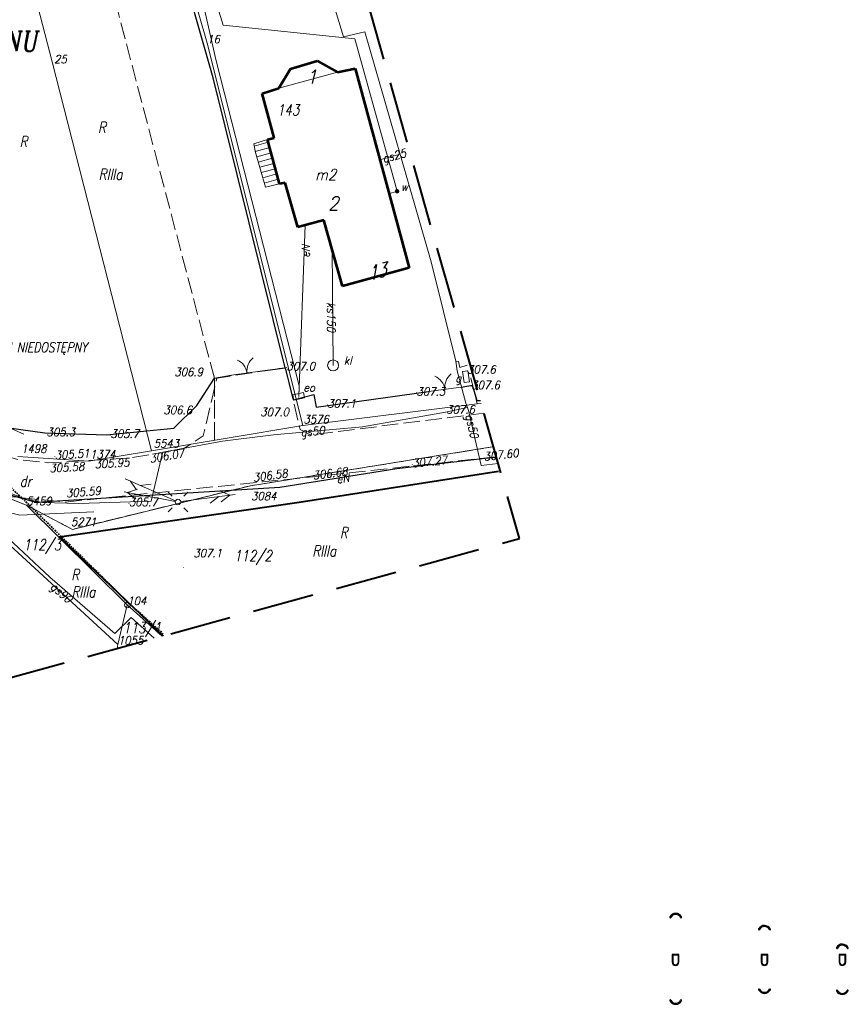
# Model space of a CAD drawing. Extents: x 779 to 3668, y -1329 to 9570.
# Tile 101 of 106: x 2473 to 2549, y -336 to -246. Entities that reach past the tile are written whole.
import ezdxf

# ---------------------------------------------------------------- set-up
doc = ezdxf.new("R2010")
doc.units = 0
for name, pattern in [('0.5_0.5', [1, 0.5, -0.5]), ('1.5_0.5', [2, 1.5, -0.5]), ('CIĄGłA', [0]), ('DGN Style 3', [7.83309, 5.595065, -2.238026]), ('DGN Style 4', [0.3202, 0.16, -0.08, 0.0002, -0.08])]:
    doc.linetypes.add(name, pattern=pattern)
for name, color, linetype, lineweight in [('202-punkt graniczny', 7, 'Continuous', 0), ('202-punkt graniczny-Atr103', 7, 'Continuous', 0), ('203-punkt graniczny', 7, 'Continuous', 0), ('203-punkt graniczny-Atr103', 7, 'Continuous', 0), ('209-oznaczenie konturu klasyfikacyjnego', 7, 'Continuous', 0), ('210-oznaczenie konturu użytku gruntowego', 7, 'Continuous', 0), ('211-numer działki ewidencyjnej', 7, 'Continuous', 0), ('217-kontur klasyfikacyjny', 7, 'Continuous', 0), ('218-kontur użytku gruntowego', 7, 'Continuous', 0), ('219-działka ewidencyjna', 7, 'Continuous', 0), ('238-Punkt adresowy budynku', 7, 'Continuous', 0), ('312-budynek ewidencyjny', 7, 'Continuous', 0), ('312-oznaczenie budynku ewidencyjnego', 7, 'Continuous', 0), ('312-oznaczenie budynku ewidencyjnego-Atr117', 7, 'Continuous', 0), ('320-blok - kondygnacja nadziemna', 7, 'Continuous', 0), ('320-blok - kondygnacja nadziemna-Atr25', 7, 'Continuous', 0), ('352-schody', 7, 'Continuous', 0), ('_a_obiekty', 250, 'Continuous', 30), ('brama (linia)', 7, 'Continuous', 0), ('brama (linia) - symbol', 7, 'Continuous', 0), ('jezdnia (powierzchnia)', 7, 'Continuous', 0), ('kanał technologiczny (linia)', 7, 'Continuous', 0), ('KTOK05_01', 7, 'Continuous', 0), ('latarnia (punkt)', 7, 'Continuous', 0), ('MPZP', 7, 'Continuous', 0), ('ogrodzenie trwałe (linia)', 7, 'Continuous', 0), ('osadnik kanalizacji lokalnej (dół Chambeau) (punkt)-SK', 7, 'Continuous', 0), ('osadnik kanalizacji lokalnej (dół Chambeau) (punkt)-SK-Atr17', 7, 'Continuous', 0), ('przewód elektroenergetyczny (linia)-SEPOD', 7, 'Continuous', 0), ('przewód elektroenergetyczny (linia)-SEPOD-Atr1', 7, 'Continuous', 0), ('przewód elektroenergetyczny niskiego napięcia (linia)-SEPOW - symbol', 7, 'Continuous', 0), ('przewód gazowy (linia)-SG', 7, 'Continuous', 0), ('przewód gazowy (linia)-SG-Atr1', 7, 'Continuous', 0), ('przewód kanalizacyjny (linia)-SK', 7, 'Continuous', 0), ('przewód kanalizacyjny (linia)-SK-Atr1', 7, 'Continuous', 0), ('przewód wodociągowy (linia)-SW', 7, 'Continuous', 0), ('PTRW02_01', 7, 'Continuous', 0), ('punkt wysokościowy naturalny', 7, 'Continuous', 0), ('punkt wysokościowy naturalny-Atr2', 7, 'Continuous', 0), ('punkt wysokościowy sztuczny', 7, 'Continuous', 0), ('punkt wysokościowy sztuczny-Atr2', 7, 'Continuous', 0), ('RTPW02', 7, 'Continuous', 0), ('rura ochronna - przewód elektroenergetyczny (linia)-SE', 7, 'Continuous', 0), ('rów melioracyjny  przydrożny (linia)', 7, 'Continuous', 0), ('SUPE04', 7, 'Continuous', 0), ('SUPT01', 7, 'Continuous', 0), ('szafa elektroenergetyczna (punkt)-SE', 7, 'Continuous', 0), ('szafa elektroenergetyczna (punkt)-SE-Atr17', 7, 'Continuous', 0), ('szafa gazowa (punkt)-SG', 7, 'Continuous', 0), ('szafa gazowa (punkt)-SG-Atr17', 7, 'Continuous', 0), ('Zakres', 7, 'Continuous', 0), ('zasuwa - siec wodociągowa (punkt)-SW', 7, 'Continuous', 0), ('zasuwa - siec wodociągowa (punkt)-SW-Atr17', 7, 'Continuous', 0)]:
    doc.layers.add(name, color=color, linetype=linetype, lineweight=lineweight)
doc.styles.get("Standard").update_dxf_attribs({"font": 'arial.ttf'})
doc.styles.add('Style-ITALIC_1250', font='ITALIC_1250.shx')
doc.linetypes.add('902-500', pattern='A,3.75,[24,dgnlstyle-geo-mz.shx,S=0.002786,R=0,X=0,Y=0],3.75', length=7.5)
doc.linetypes.add('KTOK05_01-500', pattern='A,3.75,[13,dgnlstyle-rozp_2013.shx,S=0.002778,R=0,X=0,Y=0],3.75', length=7.5)

# ---------------------------------------------------------------- blocks, each defined once
blk = doc.blocks.new('203')
at = {"linetype": 'Continuous', "lineweight": -2, "ltscale": 10}
h = blk.add_hatch(color=0, dxfattribs=at)
edge = h.paths.add_edge_path()
edge.add_arc((0, 0), 0.45, 0, 360)
blk = doc.blocks.new('202')
at = {"color": 0, "linetype": 'Continuous', "lineweight": -2, "ltscale": 10}
blk.add_circle((0, 0), 2.5, dxfattribs=at)
blk = doc.blocks.new('US25_2')
at = {"linetype": 'Continuous', "lineweight": -2, "ltscale": 10}
h = blk.add_hatch(color=0, dxfattribs=at)
edge = h.paths.add_edge_path()
edge.add_arc((0, 0), 2, 0, 360)
blk = doc.blocks.new('PW01')
at = {"linetype": 'Continuous', "lineweight": 13, "ltscale": 10}
h = blk.add_hatch(color=0, dxfattribs=at)
edge = h.paths.add_edge_path()
edge.add_arc((0, 0), 0.45, 0, 360)
blk = doc.blocks.new('OK02')
at = {"color": 0, "linetype": 'Continuous', "lineweight": -2, "ltscale": 10}
for centre, start, end in [((-15, 0), 0, 60), ((15, 0), 120, 180)]:
    blk.add_arc(centre, 15, start, end, dxfattribs=at)
blk = doc.blocks.new('US20')
at = {"color": 0, "linetype": 'Continuous', "lineweight": 13, "ltscale": 10}
for p, q in [((-5, -2.5), (-5, 2.5)), ((-5, 2.5), (5, 2.5)), ((5, -2.5), (5, 2.5)), ((-5, -2.5), (5, -2.5))]:
    blk.add_line(p, q, dxfattribs=at)
blk = doc.blocks.new('PW02')
at = {"linetype": 'Continuous', "lineweight": 13, "ltscale": 10}
h = blk.add_hatch(color=0, dxfattribs=at)
edge = h.paths.add_edge_path()
edge.add_arc((0, 0), 0.45, 0, 360)
blk = doc.blocks.new('SM01')
at = {"color": 0, "linetype": 'Continuous', "lineweight": 13, "ltscale": 10}
for p, q in [((-5.3, 5.31), (-8.83, 8.84)), ((5.31, 5.31), (8.84, 8.84)), ((-5.3, -5.3), (-8.83, -8.83)), ((5.31, -5.3), (8.84, -8.83))]:
    blk.add_line(p, q, dxfattribs=at)
blk.add_circle((0, 0), 2.5, dxfattribs=at)
blk = doc.blocks.new('US18')
at = {"color": 0, "linetype": 'Continuous', "lineweight": 13, "ltscale": 10}
for p, q in [((-5, -2.5), (-5, 2.5)), ((-5, 2.5), (5, 2.5)), ((5, -2.5), (5, 2.5)), ((-5, -2.5), (5, -2.5))]:
    blk.add_line(p, q, dxfattribs=at)
blk = doc.blocks.new('PE04')
at = {"color": 0, "linetype": 'Continuous', "lineweight": 13, "ltscale": 10}
for p, q in [((6.5, 0), (0, 0)), ((6.5, 0), (16.5, 0)), ((16.5, 0), (26.5, 0)), ((26.5, 0), (36.5, 0)), ((36.5, 0), (46.5, 0)), ((46.5, 0), (37.84, 5)), ((46.5, 0), (37.84, -5)), ((46.5, 0), (50, 0))]:
    blk.add_line(p, q, dxfattribs=at)
blk = doc.blocks.new('RTPW02')
at = {"layer": 'RTPW02', "linetype": 'Continuous', "lineweight": 13}
h = blk.add_hatch(color=7, dxfattribs=at)
edge = h.paths.add_edge_path()
edge.add_arc((0, 0), 0.045, 0, 360)
blk = doc.blocks.new('PZT MDCP podkład')
at = {"layer": '217-kontur klasyfikacyjny', "color": 8, "linetype": '1.5_0.5', "lineweight": 13, "flags": 128}
for points in [[(2196.636, 25.266), (2187.856, 58.616)], [(2196.656, 19.606), (2196.636, 25.266)], [(2219.996, 25.296), (2220.596, 22.946)], [(2221.946, 19.006), (2199.916, 15.466)], [(2222.071, 19.018), (2221.946, 19.006)], [(2179.496, 13.696), (2168.356, 18.126)], [(2199.916, 15.466), (2183.696, 11.496)], [(2183.696, 11.496), (2179.496, 13.696)]]:
    blk.add_lwpolyline(points, dxfattribs=at)
at = {"layer": '218-kontur użytku gruntowego', "color": 8, "linetype": '0.5_0.5', "lineweight": 13, "flags": 128}
for points in [[(2196.656, 19.606), (2196.636, 25.266)], [(2196.636, 25.266), (2196.656, 19.606)], [(2219.996, 25.296), (2220.596, 22.946)], [(2220.596, 22.946), (2219.996, 25.296)], [(2199.916, 15.466), (2221.946, 19.006)], [(2221.946, 19.006), (2199.916, 15.466)], [(2221.946, 19.006), (2222.071, 19.018)], [(2222.071, 19.018), (2221.946, 19.006)], [(2168.356, 18.126), (2179.496, 13.696)], [(2179.496, 13.696), (2168.356, 18.126)], [(2183.696, 11.496), (2199.916, 15.466)], [(2199.916, 15.466), (2183.696, 11.496)], [(2179.496, 13.696), (2183.696, 11.496)], [(2183.696, 11.496), (2179.496, 13.696)]]:
    blk.add_lwpolyline(points, dxfattribs=at)
at = {"layer": '219-działka ewidencyjna', "color": 8, "linetype": 'Continuous', "lineweight": 13}
blk.add_line((2190.916, 18.646), (2204.706, 20.946), dxfattribs=at)
at = {"layer": '219-działka ewidencyjna', "color": 8, "linetype": 'Continuous', "lineweight": 13, "flags": 128}
for points in [[(2181.856, 54.106), (2176.346, 75.236)], [(2191.676, 70.836), (2195.976, 55.796)], [(2204.706, 20.946), (2195.976, 55.796)], [(2181.856, 54.106), (2190.916, 18.646)], [(2220.596, 22.946), (2204.706, 20.946)], [(2220.596, 22.946), (2220.952, 22.967)], [(2221.946, 19.006), (2199.916, 15.466)], [(2221.946, 19.006), (2222.071, 19.018)], [(2179.496, 13.696), (2168.356, 18.126)], [(2185.206, 17.696), (2178.726, 18.136)], [(2185.206, 17.696), (2190.916, 18.646)], [(2199.916, 15.466), (2183.696, 11.496)], [(2183.696, 11.496), (2179.496, 13.696)], [(2188.696, 4.606), (2179.496, 13.696)], [(2187.846, 1.006), (2176.826, 11.096)], [(2188.696, 4.606), (2187.846, 1.006)], [(2188.696, 4.606), (2191.883, 1.771)], [(2187.846, 1.006), (2187.778, 0.649)]]:
    blk.add_lwpolyline(points, dxfattribs=at)
at = {"layer": '312-budynek ewidencyjny', "color": 8, "linetype": 'Continuous', "lineweight": 53, "flags": 128}
for points in [[(2203.586, 53.476), (2206.016, 54.186)], [(2206.016, 54.186), (2207.846, 53.146)], [(2202.506, 51.686), (2203.586, 53.476)], [(2207.846, 53.146), (2209.456, 53.486)], [(2209.456, 53.486), (2214.376, 35.326)], [(2200.986, 51.216), (2202.506, 51.686)], [(2202.086, 47.186), (2200.986, 51.216)], [(2201.476, 47.016), (2202.086, 47.186)], [(2202.576, 42.976), (2201.476, 47.016)], [(2203.086, 43.086), (2202.576, 42.976)], [(2204.246, 39.046), (2203.086, 43.086)], [(2206.616, 39.676), (2204.246, 39.046)], [(2208.316, 33.666), (2206.616, 39.676)], [(2214.376, 35.326), (2208.316, 33.666)]]:
    blk.add_lwpolyline(points, dxfattribs=at)
at = {"layer": '320-blok - kondygnacja nadziemna', "color": 8, "linetype": 'Continuous', "lineweight": 13, "flags": 128}
for points in [[(2202.506, 51.686), (2203.586, 53.476), (2206.016, 54.186), (2207.846, 53.146), (2202.506, 51.686)], [(2200.986, 51.216), (2202.506, 51.686), (2207.846, 53.146), (2209.456, 53.486), (2214.376, 35.326), (2208.316, 33.666), (2206.616, 39.676), (2204.246, 39.046), (2203.086, 43.086), (2202.576, 42.976), (2201.476, 47.016), (2202.086, 47.186), (2200.986, 51.216)]]:
    blk.add_lwpolyline(points, close=True, dxfattribs=at)
at = {"layer": '352-schody', "color": 8, "linetype": 'Continuous', "lineweight": 13, "flags": 128}
blk.add_lwpolyline([(2202.576, 42.976), (2201.286, 42.676), (2200.376, 45.846), (2200.216, 46.636), (2201.476, 47.016), (2202.576, 42.976)], close=True, dxfattribs=at)
blk.add_lwpolyline([(2202.576, 42.976), (2201.286, 42.676), (2200.376, 45.846), (2200.216, 46.636), (2201.476, 47.016), (2202.576, 42.976)], close=True, dxfattribs=at)
for points in [[(2200.259, 46.425), (2201.542, 46.775)], [(2200.358, 45.934), (2201.673, 46.292)], [(2200.489, 45.452), (2201.804, 45.81)], [(2200.627, 44.971), (2201.936, 45.327)], [(2200.765, 44.491), (2202.067, 44.845)], [(2200.903, 44.01), (2202.198, 44.363)], [(2201.041, 43.529), (2202.33, 43.88)], [(2201.179, 43.049), (2202.461, 43.398)]]:
    blk.add_lwpolyline(points, dxfattribs=at)
at = {"layer": 'brama (linia)', "color": 8, "linetype": 'Continuous', "lineweight": 13, "flags": 128}
for points in [[(2198.206, 25.546), (2201.026, 25.936)], [(2216.156, 24.066), (2219.136, 24.466)]]:
    blk.add_lwpolyline(points, dxfattribs=at)
at = {"layer": 'jezdnia (powierzchnia)', "color": 8, "linetype": '1.5_0.5', "lineweight": 13, "flags": 128}
blk.add_lwpolyline([(2222.326, 18.117), (2221.203, 22.083), (2205.386, 20.096), (2204.446, 20.596), (2203.096, 26.226), (2196.866, 25.286), (2195.626, 20.026), (2193.796, 18.826), (2188.866, 17.986), (2181.466, 17.556), (2178.606, 17.876), (2176.756, 18.456), (2173.726, 19.866), (2171.816, 21.166), (2167.276, 24.556), (2161.216, 26.826), (2157.676, 27.806), (2155.096, 28.106), (2148.546, 27.616), (2147.486, 27.656), (2146.556, 27.976), (2145.856, 28.606), (2144.736, 30.366), (2142.996, 34.696), (2142.366, 36.396), (2134.766, 38.986), (2135.116, 38.066), (2135.536, 36.916), (2136.706, 31.206), (2136.736, 29.676), (2136.306, 26.976), (2135.846, 25.416), (2133.726, 22.486), (2132.306, 21.326), (2131.486, 20.706), (2127.046, 18.566), (2125.056, 17.666), (2127.506, 10.916), (2129.216, 11.496), (2130.676, 11.486), (2132.096, 11.146), (2133.716, 10.476), (2146.306, 15.706), (2146.296, 16.146), (2146.506, 16.786), (2146.996, 17.566), (2147.256, 17.806), (2147.826, 18.186), (2148.396, 18.406), (2149.006, 18.516), (2149.656, 18.536), (2150.306, 18.406), (2150.866, 18.186), (2152.256, 17.276), (2152.966, 16.616), (2160.196, 19.556), (2160.416, 20.026), (2161.966, 20.226), (2164.176, 19.736), (2166.856, 18.806), (2176.416, 14.626), (2183.046, 13.986), (2201.016, 15.826), (2205.616, 16.276), (2221.196, 17.986), (2222.326, 18.117)], close=True, dxfattribs=at)
at = {"layer": 'KTOK05_01', "color": 8, "linetype": 'KTOK05_01-500', "lineweight": 40, "flags": 128}
blk.add_lwpolyline([(2191.987, 1.762), (2182.505, 10.825), (2204.363, 13.967), (2222.529, 16.785)], dxfattribs=at)
at = {"layer": 'MPZP', "color": 8, "linetype": 'DGN Style 4', "lineweight": 40, "flags": 128}
blk.add_lwpolyline([(2105.951, 127.031), (2135.306, 137.337), (2141.691, 122.493), (2145.682, 112.37), (2151.584, 97.397), (2156.726, 83.081), (2162.409, 65.301), (2167.841, 43.184), (2173.517, 19.532), (2179.635, 13.841), (2188.833, 4.752), (2192.016, 1.92)], dxfattribs=at)
at = {"layer": 'ogrodzenie trwałe (linia)', "color": 8, "linetype": '902-500', "lineweight": 30, "flags": 128}
for points in [[(2201.026, 25.936), (2203.096, 26.226), (2196.526, 52.656), (2189.216, 78.326), (2185.026, 90.136), (2181.246, 100.996), (2180.716, 103.656), (2164.906, 146.866), (2145.896, 140.406), (2135.536, 136.576), (2142.946, 119.686), (2154.066, 91.526), (2156.856, 82.926), (2163.326, 62.136), (2173.076, 21.416), (2181.186, 20.276), (2186.806, 20.096), (2192.936, 20.706), (2195.036, 22.776), (2196.636, 25.266), (2198.206, 25.546)], [(2203.096, 26.226), (2203.826, 23.306)], [(2219.136, 24.466), (2220.166, 24.626)], [(2220.881, 23.22), (2220.586, 23.196), (2220.166, 24.626)], [(2203.826, 23.306), (2205.686, 23.786), (2205.906, 22.636), (2216.156, 24.066)]]:
    blk.add_lwpolyline(points, dxfattribs=at)
at = {"layer": 'osadnik kanalizacji lokalnej (dół Chambeau) (punkt)-SK', "color": 8, "linetype": 'Continuous', "lineweight": 13}
blk.add_circle((2207.456, 26.436), 0.5, dxfattribs=at)
at = {"layer": 'przewód elektroenergetyczny (linia)-SEPOD', "color": 8, "linetype": 'Continuous', "lineweight": 13, "flags": 128}
for points in [[(2181.286, 100.296), (2181.826, 100.616), (2186.086, 89.606), (2191.076, 74.546), (2195.326, 60.626), (2196.796, 54.206), (2204.366, 24.576), (2204.316, 23.616)], [(2204.916, 39.226), (2204.316, 23.616)], [(2154.086, 13.836), (2153.176, 13.546), (2153.086, 13.876), (2159.286, 20.506), (2161.986, 19.616), (2165.956, 18.086), (2180.356, 13.986), (2202.606, 15.336), (2213.266, 17.026), (2221.306, 17.996), (2222.338, 18.075)]]:
    blk.add_lwpolyline(points, dxfattribs=at)
at = {"layer": 'przewód gazowy (linia)-SG', "color": 8, "linetype": 'Continuous', "lineweight": 13, "flags": 128}
for points in [[(2218.756, 25.936), (2218.646, 26.816), (2216.386, 35.876), (2210.336, 56.836), (2208.416, 56.376), (2198.506, 88.976), (2184.296, 130.766), (2176.366, 150.276)], [(2213.556, 45.686), (2211.706, 45.176)], [(2219.666, 26.446), (2219.016, 26.236), (2218.886, 26.796), (2218.646, 26.816)], [(2218.756, 25.936), (2219.556, 23.006), (2219.706, 22.596)], [(2162.206, 16.266), (2162.366, 16.516), (2162.716, 16.816), (2164.106, 17.506), (2167.356, 18.806), (2179.526, 14.206), (2180.966, 13.936), (2184.286, 13.856), (2190.876, 14.066), (2191.876, 18.346), (2191.936, 18.536), (2197.386, 19.526), (2202.016, 20.096), (2210.126, 20.846), (2217.686, 22.186), (2219.706, 22.596)], [(2219.706, 22.596), (2219.786, 22.336), (2220.956, 17.306), (2222.501, 17.498)], [(2191.136, 1.567), (2189.056, 3.466), (2187.566, 2.016), (2181.626, 7.136), (2176.336, 12.046), (2164.106, 17.506)]]:
    blk.add_lwpolyline(points, dxfattribs=at)
at = {"layer": 'przewód kanalizacyjny (linia)-SK', "color": 8, "linetype": 'Continuous', "lineweight": 13, "flags": 128}
blk.add_lwpolyline([(2207.356, 37.066), (2207.456, 26.436)], dxfattribs=at)
at = {"layer": 'przewód wodociągowy (linia)-SW', "color": 8, "linetype": 'Continuous', "lineweight": 13, "flags": 128}
blk.add_lwpolyline([(2212.546, 42.076), (2213.286, 42.306), (2209.436, 56.186), (2197.426, 57.456), (2187.826, 88.496), (2176.956, 120.056), (2167.756, 146.026), (2166.796, 148.736)], dxfattribs=at)
at = {"layer": 'rura ochronna - przewód elektroenergetyczny (linia)-SE', "color": 8, "linetype": 'Continuous', "lineweight": 30, "flags": 128}
blk.add_lwpolyline([(2154.086, 13.836), (2153.176, 13.546), (2153.086, 13.876), (2159.286, 20.506), (2161.986, 19.616), (2165.956, 18.086), (2180.356, 13.986), (2202.606, 15.336), (2213.266, 17.026), (2221.306, 17.996), (2222.338, 18.075)], dxfattribs=at)
at = {"layer": 'rów melioracyjny  przydrożny (linia)', "color": 8, "linetype": 'Continuous', "lineweight": 13, "flags": 128}
blk.add_lwpolyline([(2163.776, 18.896), (2168.276, 16.676), (2174.556, 13.846), (2178.896, 12.776), (2185.646, 13.106)], dxfattribs=at)
at = {"layer": 'SUPE04', "color": 8, "linetype": 'Continuous', "lineweight": 13}
blk.add_line((2198.52, 14.682), (2193.564, 14.02), dxfattribs=at)
at = {"layer": 'SUPE04', "color": 8, "linetype": 'Continuous', "lineweight": 13, "flags": 128}
blk.add_lwpolyline([(2197.116, 14.999), (2198.04, 14.618), (2197.248, 14.007)], dxfattribs=at)
at = {"layer": 'SUPT01', "color": 8, "linetype": 'Continuous', "lineweight": 13}
for p, q in [((2179.271, 20.171), (2174.695, 22.186)), ((2188.512, 16.102), (2193.088, 14.087)), ((2189.546, 15.1), (2188.955, 15.907)), ((2189.87, 15.504), (2190.864, 15.613)), ((2198.52, 14.682), (2193.564, 14.02)), ((2197.049, 14.486), (2196.257, 13.875)), ((2197.116, 14.999), (2198.04, 14.618))]:
    blk.add_line(p, q, dxfattribs=at)
at = {"layer": 'Zakres', "color": 8, "linetype": 'DGN Style 3', "lineweight": 40, "flags": 128}
blk.add_lwpolyline([(2174.696, 172.586), (2130.246, 158.476), (2070.276, 140.136), (2076.276, 101.676), (2103.086, -22.494), (2224.436, 10.666), (2208.436, 67.156), (2203.276, 85.806), (2188.226, 134.806), (2174.696, 172.586)], close=True, dxfattribs=at)
at = {"layer": '202-punkt graniczny', "color": 8, "linetype": 'Continuous', "lineweight": 13, "xscale": 0.1, "yscale": 0.1, "zscale": 0.1}
blk.add_blockref('202', (2188.696, 4.606), dxfattribs=at)
at = {"layer": '203-punkt graniczny', "color": 8, "linetype": 'Continuous', "lineweight": 13, "xscale": 0.1, "yscale": 0.1, "zscale": 0.1}
for p in [(2195.976, 55.796), (2181.856, 54.106), (2220.596, 22.946), (2204.706, 20.946), (2221.946, 19.006), (2190.916, 18.646), (2185.206, 17.696), (2199.916, 15.466), (2179.496, 13.696), (2183.696, 11.496), (2187.846, 1.006)]:
    blk.add_blockref('203', p, dxfattribs=at)
at = {"layer": 'brama (linia) - symbol', "color": 8, "linetype": 'Continuous', "lineweight": 13, "xscale": 0.1, "yscale": 0.1, "zscale": 0.1}
for p, rotation in [((2199.616, 25.741), 7.874), ((2217.646, 24.266), 7.644999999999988)]:
    blk.add_blockref('OK02', p, dxfattribs=dict(at, rotation=rotation))
at = {"layer": 'latarnia (punkt)', "color": 8, "linetype": 'Continuous', "lineweight": 13, "xscale": 0.1, "yscale": 0.1, "zscale": 0.1}
blk.add_blockref('SM01', (2193.316, 13.986), dxfattribs=at)
at = {"layer": 'przewód elektroenergetyczny niskiego napięcia (linia)-SEPOW - symbol', "color": 8, "linetype": 'Continuous', "lineweight": 13, "ltscale": 0.966682, "xscale": 0.09500235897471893, "yscale": 0.09500235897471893, "zscale": 0.1, "rotation": 169.336}
blk.add_blockref('PE04', (2193.071, 14.033), dxfattribs=at)
at = {"layer": 'punkt wysokościowy naturalny', "color": 8, "linetype": 'Continuous', "lineweight": 13, "xscale": 0.1, "yscale": 0.1, "zscale": 0.1}
for p in [(2203.206, 26.236), (2196.866, 25.286), (2219.666, 25.936), (2220.046, 24.526), (2204.316, 23.476), (2215.056, 23.936), (2206.926, 22.836), (2196.106, 22.126), (2220.366, 22.296), (2181.336, 20.246), (2187.166, 20.086), (2188.846, 13.856), (2193.836, 8.026)]:
    blk.add_blockref('PW01', p, dxfattribs=at)
at = {"layer": 'punkt wysokościowy sztuczny', "color": 8, "linetype": 'Continuous', "lineweight": 13, "xscale": 0.1, "yscale": 0.1, "zscale": 0.1}
for p in [(2193.796, 18.826), (2182.086, 18.116), (2188.866, 17.986), (2221.196, 17.986), (2214.666, 17.396), (2205.616, 16.276), (2201.016, 15.826)]:
    blk.add_blockref('PW02', p, dxfattribs=at)
at = {"layer": 'RTPW02', "color": 8, "linetype": 'Continuous', "lineweight": 13}
for p in [(2181.466, 17.556), (2183.046, 13.986)]:
    blk.add_blockref('RTPW02', p, dxfattribs=at)
at = {"layer": 'szafa elektroenergetyczna (punkt)-SE', "color": 8, "linetype": 'Continuous', "lineweight": 13, "xscale": 0.1, "yscale": 0.1, "zscale": 0.1, "rotation": 12.085}
blk.add_blockref('US18', (2204.316, 23.616), dxfattribs=at)
at = {"layer": 'szafa gazowa (punkt)-SG', "color": 8, "linetype": 'Continuous', "lineweight": 13, "xscale": 0.1, "yscale": 0.1, "zscale": 0.1, "rotation": 277.939}
blk.add_blockref('US20', (2219.566, 25.406), dxfattribs=at)
at = {"layer": 'zasuwa - siec wodociągowa (punkt)-SW', "color": 8, "linetype": 'Continuous', "lineweight": 13, "xscale": 0.1, "yscale": 0.1, "zscale": 0.1, "rotation": 14.441}
blk.add_blockref('US25_2', (2213.286, 42.306), dxfattribs=at)
at = {"layer": '202-punkt graniczny-Atr103', "color": 8, "lineweight": 13, "insert": (2188.696, 4.606), "char_height": 0.75, "attachment_point": 7, "line_spacing_factor": 0.6}
blk.add_mtext('\\FITALIC_1250;\\H1x;\\W0.9;104', dxfattribs=at)
blk.add_mtext('\\FITALIC_1250;\\H1x;\\W0.9;104', dxfattribs=at)
at = {"layer": '203-punkt graniczny-Atr103', "color": 8, "lineweight": 13, "char_height": 0.75, "attachment_point": 7, "line_spacing_factor": 0.6}
for s, insert in [('\\FITALIC_1250;\\H1x;\\W0.9;16', (2195.976, 55.796)), ('\\FITALIC_1250;\\H1x;\\W0.9;16', (2195.976, 55.796)), ('\\FITALIC_1250;\\H1x;\\W0.9;25', (2182.027, 53.97)), ('\\FITALIC_1250;\\H1x;\\W0.9;3576', (2204.746, 21.146)), ('\\FITALIC_1250;\\H1x;\\W0.9;1498', (2179.025, 18.476)), ('\\FITALIC_1250;\\H1x;\\W0.9;5543', (2191.096, 18.946)), ('\\FITALIC_1250;\\H1x;\\W0.9;1374', (2185.306, 17.952)), ('\\FITALIC_1250;\\H1x;\\W0.9;5459', (2179.496, 13.696)), ('\\FITALIC_1250;\\H1x;\\W0.9;5459', (2179.496, 13.696)), ('\\FITALIC_1250;\\H1x;\\W0.9;3084', (2199.976, 14.141)), ('\\FITALIC_1250;\\H1x;\\W0.9;5271', (2183.557, 11.796)), ('\\FITALIC_1250;\\H1x;\\W0.9;1055', (2187.846, 1.006)), ('\\FITALIC_1250;\\H1x;\\W0.9;1055', (2187.846, 1.006))]:
    blk.add_mtext(s, dxfattribs=dict(at, insert=insert))
at = {"layer": '209-oznaczenie konturu klasyfikacyjnego', "color": 8, "linetype": 'Continuous', "lineweight": 13, "char_height": 1, "attachment_point": 7, "line_spacing_factor": 0.6}
for insert in [(2186.096, 43.36), (2205.566, 9.032), (2183.622, 5.294)]:
    blk.add_mtext('\\FITALIC_1250;\\H1x;\\W0.79;RIIIa', dxfattribs=dict(at, insert=insert))
at = {"layer": '210-oznaczenie konturu użytku gruntowego', "color": 8, "linetype": 'Continuous', "lineweight": 13, "char_height": 1, "attachment_point": 7, "line_spacing_factor": 0.6}
for s, insert in [('\\FITALIC_1250;\\H1x;\\W0.79;R', (2186.042, 47.623)), ('\\FITALIC_1250;\\H1x;\\W0.79;R', (2178.883, 46.341)), ('\\FITALIC_1250;\\H1x;\\W0.79;dr', (2178.895, 15.376)), ('\\FITALIC_1250;\\H1x;\\W0.79;R', (2208.07, 10.701)), ('\\FITALIC_1250;\\H1x;\\W0.79;R', (2183.595, 6.853))]:
    blk.add_mtext(s, dxfattribs=dict(at, insert=insert))
at = {"layer": '211-numer działki ewidencyjnej', "color": 8, "linetype": 'Continuous', "lineweight": 13, "char_height": 1, "attachment_point": 1, "line_spacing_factor": 0.6}
for s, insert in [('\\FITALIC_1250;\\H1x;\\W0.79;112/3', (2179.217, 10.593)), ('\\FITALIC_1250;\\H1x;\\W0.79;112/2', (2198.427, 9.586)), ('\\FITALIC_1250;\\H1x;\\W0.79;113/1', (2188.323, 3.027))]:
    blk.add_mtext(s, dxfattribs=dict(at, insert=insert))
at = {"layer": '238-Punkt adresowy budynku', "color": 8, "linetype": 'Continuous', "lineweight": 30, "insert": (2211.526, 34.365), "char_height": 1.25, "attachment_point": 8, "rotation": 15.315, "line_spacing_factor": 0.6}
blk.add_mtext('\\FITALIC_1250;\\Q15;\\H1x;\\W0.79;13', dxfattribs=at)
at = {"layer": '312-oznaczenie budynku ewidencyjnego', "color": 8, "linetype": 'Continuous', "lineweight": 13, "insert": (2202.346, 49.223), "char_height": 1, "attachment_point": 7, "line_spacing_factor": 0.6}
blk.add_mtext('\\FITALIC_1250;\\H1x;\\W0.79;143', dxfattribs=at)
at = {"layer": '312-oznaczenie budynku ewidencyjnego-Atr117', "color": 8, "lineweight": 13, "insert": (2205.826, 43.323), "char_height": 1, "attachment_point": 7, "line_spacing_factor": 0.6}
blk.add_mtext('\\FITALIC_1250;\\H1x;\\W0.9;m2', dxfattribs=at)
at = {"layer": '320-blok - kondygnacja nadziemna-Atr25', "color": 8, "lineweight": 13, "char_height": 1.25, "attachment_point": 7, "line_spacing_factor": 0.6}
for s, insert in [('\\FITALIC_1250;\\H1x;\\W0.9;1', (2205.026, 52.12)), ('\\FITALIC_1250;\\H1x;\\W0.9;2', (2206.996, 40.58))]:
    blk.add_mtext(s, dxfattribs=dict(at, insert=insert))
at = {"layer": 'MPZP', "color": 8, "linetype": 'Continuous', "lineweight": 13, "style": 'Style-ITALIC_1250', "width": 0.8}
blk.add_text('6.MNU', height=1.8, dxfattribs=at).set_placement((2173.959, 55.088))
at = {"layer": 'osadnik kanalizacji lokalnej (dół Chambeau) (punkt)-SK-Atr17', "color": 8, "lineweight": 13, "insert": (2208.426, 26.506), "char_height": 0.75, "attachment_point": 7, "line_spacing_factor": 0.6}
blk.add_mtext('\\FITALIC_1250;\\H1x;\\W0.9;kl', dxfattribs=at)
at = {"layer": 'przewód elektroenergetyczny (linia)-SEPOD-Atr1', "color": 8, "lineweight": 13, "char_height": 0.75, "attachment_point": 4, "line_spacing_factor": 0.6}
for insert, rotation in [((2204.931, 36.261), 87.718), ((2207.766, 16.033), 8.903)]:
    blk.add_mtext('\\FITALIC_1250;\\H1x;\\W0.9;eN', dxfattribs=dict(at, insert=insert, rotation=rotation))
at = {"layer": 'przewód gazowy (linia)-SG-Atr1', "color": 8, "lineweight": 13, "char_height": 0.75, "line_spacing_factor": 0.6}
for s, insert, attachment_point, rotation in [('\\FITALIC_1250;\\H1x;\\W0.9;gs25', (2211.989, 45.126), 4, 15.319), ('\\FITALIC_1250;\\H1x;\\W0.9;gs50', (2219.745, 21.948), 4, 283.094), ('\\FITALIC_1250;\\H1x;\\W0.9;gs50', (2204.498, 20.202), 4, 5.283), ('\\FITALIC_1250;\\H1x;\\W0.9;gs90', (2182.096, 6.726), 1, 319.24)]:
    blk.add_mtext(s, dxfattribs=dict(at, insert=insert, attachment_point=attachment_point, rotation=rotation))
at = {"layer": 'przewód kanalizacyjny (linia)-SK-Atr1', "color": 8, "lineweight": 13, "insert": (2207.271, 32.205), "char_height": 0.75, "attachment_point": 4, "rotation": 270.511, "line_spacing_factor": 0.6}
blk.add_mtext('\\FITALIC_1250;\\H1x;\\W0.9;ks150', dxfattribs=at)
at = {"layer": 'PTRW02_01', "color": 8, "linetype": 'Continuous', "lineweight": 13, "style": 'Style-ITALIC_1250', "width": 0.8}
blk.add_text('TEREN NIEDOSTĘPNY', height=0.9, dxfattribs=at).set_placement((2175.137, 27.631))
at = {"layer": 'punkt wysokościowy naturalny-Atr2', "color": 8, "lineweight": 13, "char_height": 0.75, "line_spacing_factor": 0.6}
for s, insert, attachment_point in [('\\FITALIC_1250;\\H1x;\\W0.9;306.9', (2192.986, 25.456), 7), ('\\FITALIC_1250;\\H1x;\\W0.9;307.0', (2203.206, 25.986), 7), ('\\FITALIC_1250;\\H1x;\\W0.9;307.6', (2219.666, 25.686), 7), ('\\FITALIC_1250;\\H1x;\\W0.9;307.3', (2215.056, 23.686), 7), ('\\FITALIC_1250;\\H1x;\\W0.9;307.6', (2220.046, 24.276), 7), ('\\FITALIC_1250;\\H1x;\\W0.9;307.1', (2206.926, 22.586), 7), ('\\FITALIC_1250;\\H1x;\\W0.9;306.6', (2191.996, 21.996), 7), ('\\FITALIC_1250;\\H1x;\\W0.9;307.0', (2200.816, 21.816), 7), ('\\FITALIC_1250;\\H1x;\\W0.9;307.6', (2220.366, 22.046), 9), ('\\FITALIC_1250;\\H1x;\\W0.9;305.3', (2181.336, 19.996), 7), ('\\FITALIC_1250;\\H1x;\\W0.9;305.7', (2187.166, 19.836), 7), ('\\FITALIC_1250;\\H1x;\\W0.9;305.7', (2188.846, 13.606), 7), ('\\FITALIC_1250;\\H1x;\\W0.9;307.1', (2194.716, 8.946), 7)]:
    blk.add_mtext(s, dxfattribs=dict(at, insert=insert, attachment_point=attachment_point))
at = {"layer": 'punkt wysokościowy sztuczny-Atr2', "color": 8, "lineweight": 13, "char_height": 0.75, "line_spacing_factor": 0.6}
for s, insert, attachment_point, rotation in [('\\FITALIC_1250;\\H1x;\\W0.9;305.51', (2182.102, 17.867), 7, 3.47), ('\\FITALIC_1250;\\H1x;\\W0.9;305.95', (2188.866, 17.986), 3, 3.325), ('\\FITALIC_1250;\\H1x;\\W0.9;306.07', (2193.796, 18.826), 3, 9.67), ('\\FITALIC_1250;\\H1x;\\W0.9;307.27', (2214.689, 17.147), 7, 5.163), ('\\FITALIC_1250;\\H1x;\\W0.9;307.60', (2221.225, 17.738), 7, 6.589), ('\\FITALIC_1250;\\H1x;\\W0.9;306.68', (2205.647, 16.028), 7, 7.055), ('\\FITALIC_1250;\\H1x;\\W0.9;306.58', (2200.096, 16.566), 1, 7.703)]:
    blk.add_mtext(s, dxfattribs=dict(at, insert=insert, attachment_point=attachment_point, rotation=rotation))
at = {"layer": 'RTPW02', "color": 8, "linetype": 'Continuous', "lineweight": 13, "style": 'Style-ITALIC_1250', "width": 0.9}
for s, rotation, p in [('305.58', 3.22181, (2181.615, 16.683)), ('305.59', 4.57203, (2183.137, 14.398))]:
    blk.add_text(s, height=0.75, rotation=rotation, dxfattribs=at).set_placement(p)
at = {"layer": 'szafa elektroenergetyczna (punkt)-SE-Atr17', "color": 8, "insert": (2204.746, 24.046), "char_height": 0.75, "attachment_point": 7, "line_spacing_factor": 0.6}
blk.add_mtext('\\FITALIC_1250;\\H1x;\\W0.9;eo', dxfattribs=at)
at = {"layer": 'szafa gazowa (punkt)-SG-Atr17', "color": 8, "lineweight": 13, "insert": (2218.596, 24.656), "char_height": 0.75, "attachment_point": 7, "line_spacing_factor": 0.6}
blk.add_mtext('\\FITALIC_1250;\\H1x;\\W0.9;g', dxfattribs=at)
at = {"layer": 'zasuwa - siec wodociągowa (punkt)-SW-Atr17', "color": 8, "lineweight": 13, "insert": (2213.64, 42.335), "char_height": 0.75, "attachment_point": 7, "line_spacing_factor": 0.6}
blk.add_mtext('\\FITALIC_1250;\\H1x;\\W0.9;w', dxfattribs=at)

msp = doc.modelspace()

# ---------------------------------------------------------------- linework, layer by layer
at = {"layer": '_a_obiekty', "color": 18, "linetype": 'Continuous', "true_color": 0x000000}
for p, q in [((2533.426, -331.365), (2532.826, -331.365)), ((2532.826, -331.365), (2532.827, -332.065)), ((2533.376, -331.415), (2532.876, -331.415)), ((2532.876, -331.415), (2532.877, -332.065)), ((2533.377, -332.065), (2533.376, -331.415)), ((2533.427, -332.065), (2533.426, -331.365)), ((2541.526, -331.365), (2540.926, -331.365)), ((2540.926, -331.365), (2540.927, -332.065)), ((2541.477, -331.415), (2540.977, -331.415)), ((2540.977, -331.415), (2540.977, -332.065)), ((2541.477, -332.065), (2541.477, -331.415)), ((2541.527, -332.065), (2541.526, -331.365)), ((2548.627, -331.365), (2548.027, -331.365)), ((2548.027, -331.365), (2548.027, -332.065)), ((2548.577, -331.415), (2548.077, -331.415)), ((2548.077, -331.415), (2548.077, -332.065)), ((2548.577, -332.065), (2548.577, -331.415)), ((2548.627, -332.065), (2548.627, -331.365))]:
    msp.add_line(p, q, dxfattribs=at)
for centre in [(2532.699, -327.887, 0), (2533.57, -327.887, 0), (2540.791, -328.986), (2541.662, -328.986), (2547.892, -330.686), (2548.762, -330.686), (2540.791, -334.643, 0), (2541.662, -334.643, 0), (2547.889, -334.743), (2548.76, -334.743), (2532.697, -335.641), (2533.568, -335.641)]:
    msp.add_circle(centre, 0.025, dxfattribs=at)
for centre, radius, start, end in [((2532.644, -327.97, 0), 0.0502, 149.42405, 339.24923), ((2533.134, -328.22, 0), 0.6, 26.69854, 152.703), ((2533.134, -328.22, 0), 0.5, 26.37169, 152.37615), ((2533.624, -327.97, 0), 0.0502, 213.24477, 23.41959), ((2540.737, -329.07), 0.0502, 149.42405, 339.24923), ((2541.227, -329.319), 0.6, 26.69854, 152.703), ((2541.227, -329.319), 0.5, 26.37169, 152.37615), ((2541.717, -329.07), 0.0502, 213.24477, 23.41959), ((2547.837, -330.769), 0.0502, 149.42405, 339.24923), ((2548.327, -331.019), 0.6, 26.69854, 152.703), ((2548.327, -331.019), 0.5, 26.37169, 152.37615), ((2548.817, -330.769), 0.0502, 213.24477, 23.41959), ((2533.127, -332.065), 0.3, 180.0383, 0.0383), ((2533.127, -332.065), 0.25, 180.0383, 0.0383), ((2541.227, -332.065), 0.3, 180.0383, 0.0383), ((2541.227, -332.065), 0.25, 180.0383, 0.0383), ((2548.327, -332.065), 0.3, 180.0383, 0.0383), ((2548.327, -332.065), 0.25, 180.0383, 0.0383), ((2540.737, -334.56, 0), 0.0502, 20.75077, 210.57595), ((2541.227, -334.31, 0), 0.6, 207.297, 333.30146), ((2541.227, -334.31, 0), 0.5, 207.62385, 333.62831), ((2541.717, -334.56, 0), 0.0502, 336.58041, 146.75523), ((2547.834, -334.66), 0.0502, 20.75077, 210.57595), ((2548.324, -334.41), 0.6, 207.297, 333.30146), ((2548.324, -334.41), 0.5, 207.62385, 333.62831), ((2548.814, -334.66), 0.0502, 336.58041, 146.75523), ((2532.643, -335.558), 0.0502, 20.75077, 210.57595), ((2533.133, -335.308), 0.6, 207.297, 333.30146), ((2533.133, -335.308), 0.5, 207.62385, 333.62831), ((2533.623, -335.558), 0.0502, 336.58041, 146.75523)]:
    msp.add_arc(centre, radius, start, end, dxfattribs=at)

# ---------------------------------------------------------------- block references
at = {"layer": 'kanał technologiczny (linia)', "color": 18, "linetype": 'CIĄGłA', "lineweight": 5, "true_color": 0x000000}
msp.add_blockref('PZT MDCP podkład', (294.458, -304.119), dxfattribs=at)

doc.saveas('drawing.dxf')
